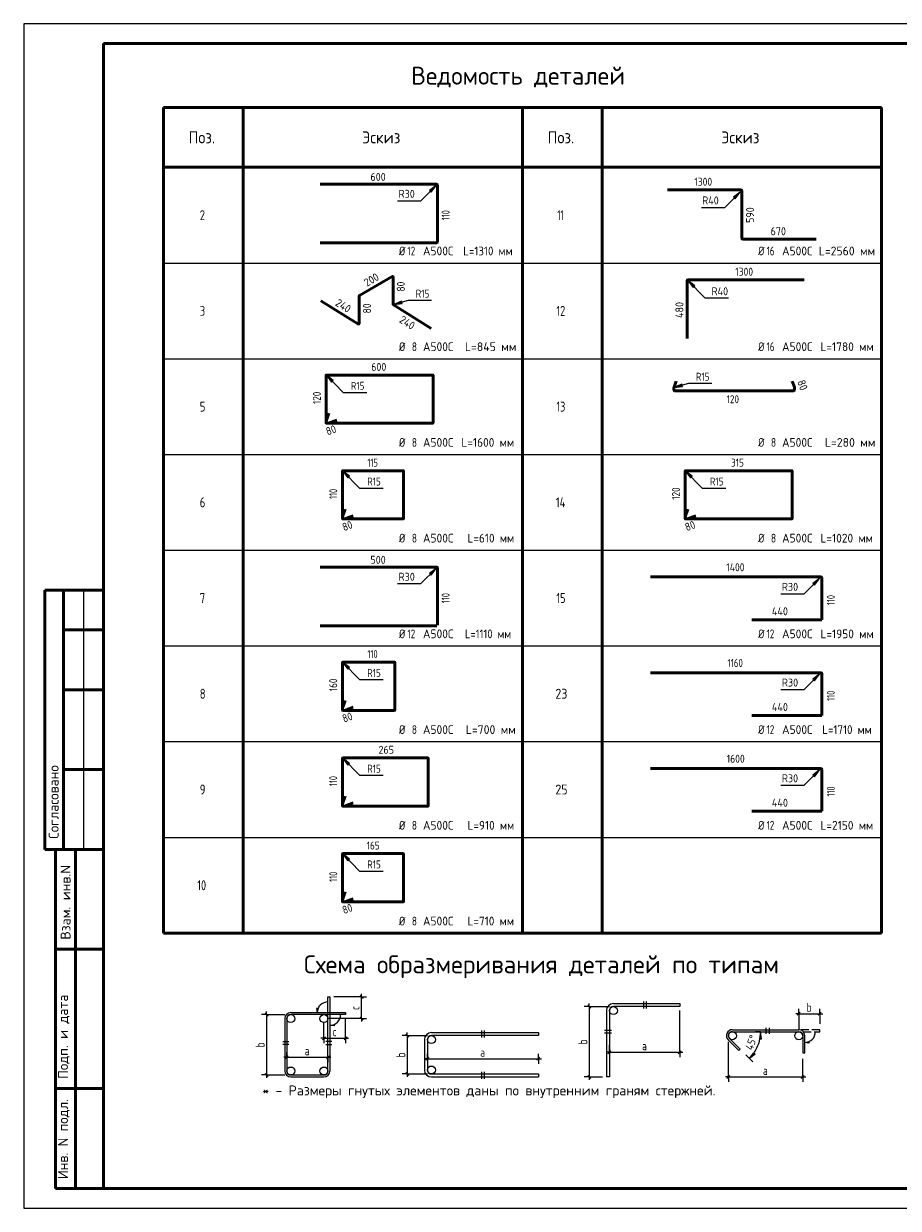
# Model space of a CAD drawing. Header units: millimetres. Extents: x 0 to 50400, y 0 to 35640.
# Tile 1 of 4: x 0 to 26304, y 0 to 35640. Entities that reach past the tile are written whole.
import ezdxf

# ---------------------------------------------------------------- set-up
doc = ezdxf.new("R2010")
doc.units = ezdxf.units.MM
doc.linetypes.add('______2', pattern=[324, 240, -84])
for name, color, linetype, lineweight in [('Standard', 7, 'Continuous', 25), ('ДОП Верх по Х', 7, 'Continuous', 25), ('ЖБ Пилон', 7, 'Continuous', 35), ('Размерная линия_ общее', 7, 'Continuous', 13), ('Тени', 7, 'Continuous', 13)]:
    doc.layers.add(name, color=color, linetype=linetype, lineweight=lineweight)
doc.styles.add('ISOCPEUR', font='txt')

msp = doc.modelspace()

# ---------------------------------------------------------------- hatches: boundary and pattern name
at = {"layer": 'Standard', "linetype": 'Continuous', "lineweight": 13, "transparency": 33554687}
for points in [[(12252, 30569), (12405, 30773), (12201, 30620)], [(21395, 30370), (21548, 30574), (21344, 30421)], [(20187, 27749), (19985, 27904), (20136, 27699)], [(11366, 27294), (11132, 27196), (11385, 27225)], [(9305, 24906), (9103, 25061), (9253, 24856)], [(19793, 24796), (19558, 24697), (19811, 24726)], [(9797, 22026), (9595, 22181), (9745, 21976)], [(20105, 22026), (19903, 22181), (20053, 21976)], [(12252, 19049), (12405, 19253), (12201, 19100)], [(23781, 18745), (23933, 18948), (23730, 18796)], [(9797, 16266), (9595, 16421), (9745, 16216)], [(23781, 15865), (23933, 16068), (23730, 15916)], [(9797, 13386), (9595, 13541), (9745, 13336)], [(23781, 12985), (23933, 13188), (23730, 13036)], [(9797, 10506), (9595, 10661), (9745, 10456)]]:
    msp.add_hatch(color=7, dxfattribs=at).paths.add_polyline_path(points)
at = {"layer": 'Standard', "linetype": 'Continuous', "lineweight": -3, "transparency": 33554687}
msp.add_hatch(color=7, dxfattribs=at).paths.add_polyline_path([(8808, 6014), (8826, 5888), (8844, 6014)])
for points in [[(9335, 5487), (9209, 5505), (9335, 5523)], [(23617, 4972), (23491, 4990), (23617, 5008)]]:
    msp.add_hatch(color=7, dxfattribs=at).paths.add_polyline_path(points, flags=16)

# ---------------------------------------------------------------- linework, layer by layer
at = {"layer": 'Standard', "color": 7, "linetype": 'Continuous', "lineweight": 25, "transparency": 33554687}
for p, q in [((2400, 35040), (2400, 1270)), ((16963, 6113), (17053, 6023)), ((7259, 5873), (7349, 5783)), ((7853, 5708), (7853, 4131)), ((7913, 5708), (7913, 4131)), ((17526, 5948), (17526, 3951)), ((17616, 5948), (17616, 3951)), ((23266, 5808), (23356, 5898)), ((23897, 5808), (23987, 5898)), ((21313, 5373), (23311, 5373)), ((11489, 5240), (11579, 5150)), ((12052, 5075), (12052, 4161)), ((12142, 5075), (12142, 4161)), ((21313, 5313), (23311, 5313)), ((17571, 4652), (17661, 4742)), ((19688, 4652), (19778, 4742)), ((7868, 4498), (7958, 4588)), ((9104, 4498), (9194, 4588)), ((12097, 4455), (12187, 4545)), ((15434, 4455), (15524, 4545)), ((7259, 4056), (7349, 3966)), ((8033, 4011), (9029, 4011)), ((8033, 3951), (9029, 3951)), ((11489, 4086), (11579, 3996)), ((12262, 4041), (15479, 4041)), ((12262, 3951), (15479, 3951)), ((15479, 4041), (15479, 3951)), ((16963, 3996), (17053, 3906)), ((17616, 3951), (17526, 3951)), ((21148, 3906), (21238, 3996)), ((23386, 3906), (23476, 3996))]:
    msp.add_line(p, q, dxfattribs=at)
at = {"layer": 'Standard', "color": 7, "linetype": 'Continuous', "lineweight": 50, "transparency": 33554687}
for p, q in [((4200, 33120), (4200, 31320)), ((4200, 33120), (15000, 33120)), ((25800, 33120), (4200, 33120)), ((4200, 8280), (4200, 33120)), ((6600, 8280), (6600, 33120)), ((15000, 33120), (25800, 33120)), ((15000, 8280), (15000, 33120)), ((17400, 8280), (17400, 33120)), ((25800, 8280), (25800, 33120)), ((25800, 31320), (4200, 31320)), ((7, 18600), (0, 18600)), ((2400, 18600), (632, 18600)), ((632, 18600), (632, 10800)), ((632, 18600), (632, 10800)), ((1200, 18600), (1200, 10800)), ((2400, 17400), (1200, 17400)), ((2400, 15600), (1200, 15600)), ((2400, 13200), (1200, 13200)), ((0, 10800), (7, 10800)), ((632, 10800), (2400, 10800)), ((960, 600), (960, 10800)), ((960, 600), (960, 10800)), ((1560, 600), (1560, 10800)), ((4200, 8280), (25800, 8280)), ((960, 7800), (2400, 7800)), ((960, 3600), (2400, 3600)), ((2400, 600), (960, 600))]:
    msp.add_line(p, q, dxfattribs=at)
at = {"layer": 'Standard', "color": 7, "linetype": 'Continuous', "lineweight": 13, "transparency": 33554687}
for p, q in [((12405, 30773), (12201, 30620)), ((12252, 30569), (12405, 30773)), ((12405, 30773), (12405, 30773)), ((12405, 30773), (12405, 30773)), ((12405, 30773), (12405, 30773)), ((12201, 30620), (12252, 30569)), ((12227, 30595), (12214, 30582)), ((21548, 30574), (21344, 30421)), ((21344, 30421), (21395, 30370)), ((21370, 30396), (21357, 30383)), ((21395, 30370), (21548, 30574)), ((21548, 30574), (21548, 30574)), ((21548, 30574), (21548, 30574)), ((21548, 30574), (21548, 30574)), ((19985, 27904), (19985, 27904)), ((19985, 27904), (19985, 27904)), ((19985, 27904), (19985, 27904)), ((19985, 27904), (20136, 27699)), ((20187, 27749), (19985, 27904)), ((20136, 27699), (20187, 27749)), ((20162, 27724), (20174, 27711)), ((11366, 27294), (11132, 27196)), ((11132, 27196), (11385, 27225)), ((11132, 27196), (11132, 27196)), ((11132, 27196), (11132, 27196)), ((11132, 27196), (11132, 27196)), ((11385, 27225), (11366, 27294)), ((11376, 27260), (11393, 27264)), ((9103, 25061), (9103, 25061)), ((9103, 25061), (9103, 25061)), ((9103, 25061), (9103, 25061)), ((9103, 25061), (9253, 24856)), ((9305, 24906), (9103, 25061)), ((9253, 24856), (9305, 24906)), ((9279, 24881), (9292, 24868)), ((19793, 24796), (19558, 24697)), ((19558, 24697), (19811, 24726)), ((19558, 24697), (19558, 24697)), ((19558, 24697), (19558, 24697)), ((19558, 24697), (19558, 24697)), ((19811, 24726), (19793, 24796)), ((19802, 24761), (19820, 24766)), ((9595, 22181), (9595, 22181)), ((9595, 22181), (9595, 22181)), ((9595, 22181), (9595, 22181)), ((9595, 22181), (9745, 21976)), ((9797, 22026), (9595, 22181)), ((19903, 22181), (19903, 22181)), ((19903, 22181), (19903, 22181)), ((19903, 22181), (19903, 22181)), ((19903, 22181), (20053, 21976)), ((20105, 22026), (19903, 22181)), ((9745, 21976), (9797, 22026)), ((9771, 22001), (9784, 21988)), ((20053, 21976), (20105, 22026)), ((20079, 22001), (20092, 21988)), ((12405, 19253), (12201, 19100)), ((12252, 19049), (12405, 19253)), ((12405, 19253), (12405, 19253)), ((12405, 19253), (12405, 19253)), ((12405, 19253), (12405, 19253)), ((12201, 19100), (12252, 19049)), ((12227, 19075), (12214, 19062)), ((23933, 18948), (23730, 18796)), ((23781, 18745), (23933, 18948)), ((23933, 18948), (23933, 18948)), ((23933, 18948), (23933, 18948)), ((23933, 18948), (23933, 18948)), ((1800, 18600), (1800, 10800)), ((23730, 18796), (23781, 18745)), ((23755, 18770), (23742, 18757)), ((9595, 16421), (9595, 16421)), ((9595, 16421), (9595, 16421)), ((9595, 16421), (9595, 16421)), ((9595, 16421), (9745, 16216)), ((9797, 16266), (9595, 16421)), ((9745, 16216), (9797, 16266)), ((9771, 16241), (9784, 16228)), ((23933, 16068), (23730, 15916)), ((23781, 15865), (23933, 16068)), ((23933, 16068), (23933, 16068)), ((23933, 16068), (23933, 16068)), ((23933, 16068), (23933, 16068)), ((23730, 15916), (23781, 15865)), ((23755, 15890), (23742, 15877)), ((9595, 13541), (9595, 13541)), ((9595, 13541), (9595, 13541)), ((9595, 13541), (9595, 13541)), ((9595, 13541), (9745, 13336)), ((9797, 13386), (9595, 13541)), ((9745, 13336), (9797, 13386)), ((9771, 13361), (9784, 13348)), ((23933, 13188), (23730, 13036)), ((23781, 12985), (23933, 13188)), ((23933, 13188), (23933, 13188)), ((23933, 13188), (23933, 13188)), ((23933, 13188), (23933, 13188)), ((23730, 13036), (23781, 12985)), ((23755, 13010), (23742, 12997)), ((9595, 10661), (9595, 10661)), ((9595, 10661), (9595, 10661)), ((9595, 10661), (9595, 10661)), ((9595, 10661), (9745, 10456)), ((9797, 10506), (9595, 10661)), ((9745, 10456), (9797, 10506)), ((9771, 10481), (9784, 10468)), ((17008, 6068), (16858, 6068)), ((17008, 6068), (17008, 6158)), ((17008, 6068), (17158, 6068)), ((17008, 6068), (17616, 6068)), ((18638, 6218), (18638, 6008)), ((18728, 6008), (18728, 6218)), ((7304, 5828), (7154, 5828)), ((7304, 5828), (7304, 5918)), ((7304, 5828), (7454, 5828)), ((7304, 5828), (7853, 5828)), ((23311, 5853), (23221, 5853)), ((23311, 5853), (23311, 6003)), ((23311, 5853), (23311, 5703)), ((23311, 5853), (23311, 5373)), ((23311, 5853), (23942, 5853)), ((23942, 5853), (23942, 6003)), ((23942, 5853), (23942, 5703)), ((23942, 5853), (23942, 5553)), ((23942, 5853), (24032, 5853)), ((17466, 5356), (17676, 5356)), ((22327, 5253), (22327, 5433)), ((22417, 5433), (22417, 5253)), ((7793, 5015), (7973, 5015)), ((9269, 5015), (9089, 5015)), ((11534, 5195), (11384, 5195)), ((11534, 5195), (11534, 5285)), ((11534, 5195), (11684, 5195)), ((11534, 5195), (12142, 5195)), ((13772, 5345), (13772, 5135)), ((13862, 5135), (13862, 5345)), ((17676, 5266), (17466, 5266)), ((21193, 3951), (21193, 5013)), ((22162, 5313), (22012, 5313)), ((22162, 5313), (22132, 5103)), ((22132, 5103), (22192, 5103)), ((22192, 5103), (22162, 5313)), ((22162, 5313), (22162, 5088)), ((22162, 5313), (22162, 5313)), ((22162, 5313), (22312, 5313)), ((7973, 4925), (7793, 4925)), ((7913, 4543), (7913, 4693)), ((9089, 4925), (9269, 4925)), ((9149, 4543), (9149, 4693)), ((12142, 4500), (12142, 4650)), ((15479, 4500), (15479, 4650)), ((17616, 4697), (17526, 4697)), ((17616, 4697), (17616, 4917)), ((17616, 4697), (17616, 4847)), ((17616, 4697), (17616, 4547)), ((17616, 4697), (19733, 4697)), ((19733, 4697), (19733, 4847)), ((19733, 4697), (19733, 4547)), ((19733, 4697), (19823, 4697)), ((21828, 4508), (21956, 4677)), ((21828, 4508), (21987, 4667)), ((21998, 4635), (21828, 4508)), ((21956, 4677), (21998, 4635)), ((7913, 4543), (7823, 4543)), ((7913, 4543), (7913, 4393)), ((7913, 4543), (7913, 4543)), ((7913, 4543), (9149, 4543)), ((9149, 4543), (9149, 4393)), ((9149, 4543), (9149, 4543)), ((9149, 4543), (9239, 4543)), ((12142, 4500), (12052, 4500)), ((12142, 4500), (12142, 4350)), ((12142, 4500), (15479, 4500)), ((15479, 4500), (15479, 4350)), ((15479, 4500), (15569, 4500)), ((21828, 4508), (21722, 4614)), ((21828, 4508), (21828, 4508)), ((21828, 4508), (21934, 4402)), ((23431, 3951), (23431, 4502)), ((7304, 4011), (7154, 4011)), ((7304, 4011), (7454, 4011)), ((7304, 4011), (7853, 4011)), ((7304, 4011), (7304, 3921)), ((11534, 4041), (11384, 4041)), ((11534, 4041), (11684, 4041)), ((11534, 4041), (12142, 4041)), ((11534, 4041), (11534, 3951)), ((13772, 4101), (13772, 3891)), ((13862, 3891), (13862, 4101)), ((17008, 3951), (16858, 3951)), ((17008, 3951), (17158, 3951)), ((17008, 3951), (17406, 3951)), ((17008, 3951), (17008, 3861)), ((21193, 3951), (21103, 3951)), ((21193, 3951), (21193, 4101)), ((21193, 3951), (21193, 3801)), ((21193, 3951), (23431, 3951)), ((23431, 3951), (23431, 4101)), ((23431, 3951), (23431, 3801)), ((23431, 3951), (23521, 3951))]:
    msp.add_line(p, q, dxfattribs=at)
at = {"layer": 'Standard', "color": 7, "linetype": 'Continuous', "lineweight": -3, "transparency": 33554687}
for p, q in [((4200, 28440), (25800, 28440)), ((4200, 25560), (25800, 25560)), ((4200, 22680), (25800, 22680)), ((4200, 19800), (25800, 19800)), ((4200, 16920), (25800, 16920)), ((4200, 14040), (25800, 14040)), ((4200, 11160), (25800, 11160))]:
    msp.add_line(p, q, dxfattribs=at)
at = {"layer": 'Standard', "color": 251, "linetype": 'Continuous', "lineweight": -3, "true_color": 0x656565, "transparency": 33554687}
for p, q in [((8844, 6014), (8808, 6014)), ((8808, 6014), (8826, 5888)), ((8826, 6014), (8826, 6023)), ((8826, 5888), (8844, 6014)), ((8826, 5888), (8826, 5888)), ((8826, 5888), (8826, 5888)), ((8826, 5888), (8826, 5888)), ((9209, 5505), (9335, 5523)), ((9209, 5505), (9209, 5505)), ((9209, 5505), (9209, 5505)), ((9209, 5505), (9209, 5505)), ((9335, 5487), (9209, 5505)), ((9335, 5523), (9335, 5487)), ((9335, 5505), (9344, 5505)), ((23491, 4990), (23617, 5008)), ((23491, 4990), (23491, 4990)), ((23491, 4990), (23491, 4990)), ((23491, 4990), (23491, 4990)), ((23617, 4972), (23491, 4990)), ((23617, 5008), (23617, 4972)), ((23617, 4990), (23626, 4990))]:
    msp.add_line(p, q, dxfattribs=at)
at = {"layer": 'Standard', "color": 7, "linetype": '______2', "lineweight": 25, "transparency": 33554687}
for p, q in [((23942, 5373), (23311, 5373)), ((23942, 5313), (23942, 5373)), ((23445, 5313), (23942, 5313))]:
    msp.add_line(p, q, dxfattribs=at)
at = {"layer": 'Standard', "color": 7, "linetype": 'Continuous', "lineweight": 25, "transparency": 33554687}
msp.add_lwpolyline([(0, 0), (50400, 0), (50400, 35640), (0, 35640), (0, 0)], close=True, dxfattribs=at)
at = {"layer": 'Standard', "color": 7, "linetype": 'Continuous', "lineweight": 50, "transparency": 33554687}
msp.add_lwpolyline([(2400, 35040), (49800, 35040), (49800, 600), (2400, 600), (2400, 35040)], close=True, dxfattribs=at)
at = {"layer": 'Standard', "color": 7, "linetype": 'Continuous', "lineweight": 13, "transparency": 33554687}
for points in [[(11246, 30313), (11946, 30313), (12405, 30773)], [(20389, 30115), (21089, 30115), (21548, 30574)], [(21197, 27381), (20498, 27381), (19985, 27904)], [(12266, 27310), (11566, 27310), (11132, 27196)], [(10315, 24538), (9615, 24538), (9103, 25061)], [(20692, 24811), (19993, 24811), (19558, 24697)], [(10807, 21658), (10107, 21658), (9595, 22181)], [(21115, 21658), (20415, 21658), (19903, 22181)], [(11246, 18793), (11946, 18793), (12405, 19253)], [(22775, 18489), (23474, 18489), (23933, 18948)], [(10807, 15898), (10107, 15898), (9595, 16421)], [(22775, 15609), (23474, 15609), (23933, 16068)], [(10807, 13018), (10107, 13018), (9595, 13541)], [(22775, 12729), (23474, 12729), (23933, 13188)], [(10807, 10138), (10107, 10138), (9595, 10661)], [(17008, 6068), (17008, 4842), (17008, 4842), (17008, 3951)], [(7304, 5828), (7304, 4742), (7304, 4742), (7304, 4011)], [(19733, 4697), (19733, 5860), (19733, 5860), (19733, 5948)], [(11534, 5195), (11534, 4444), (11534, 4444), (11534, 4041)]]:
    msp.add_lwpolyline(points, dxfattribs=at)
at = {"layer": 'Standard', "color": 7, "linetype": 'Continuous', "lineweight": 25, "transparency": 33554687}
for points in [[(9149, 4131), (9149, 6360), (9209, 6360), (9209, 4131)], [(17736, 6158), (19733, 6158), (19733, 6068), (17736, 6068)], [(8033, 5888), (9680, 5888), (9680, 5828), (8033, 5828)], [(12262, 5285), (15479, 5285), (15479, 5195), (12262, 5195)], [(21185, 5066), (21506, 4745), (21549, 4787), (21228, 5108)], [(23431, 5193), (23431, 4682), (23491, 4682), (23491, 5193)]]:
    msp.add_lwpolyline(points, dxfattribs=at)
at = {"layer": 'Standard', "color": 9, "linetype": 'Continuous', "lineweight": -3, "true_color": 0xc7c7c7, "transparency": 33554687}
for centre in [(17736, 5948), (8033, 5708), (9029, 5708), (12262, 5075), (21313, 5193), (23311, 5193), (12262, 4161), (8033, 4131), (9029, 4131)]:
    msp.add_circle(centre, 120, dxfattribs=at)
at = {"layer": 'Standard', "color": 251, "linetype": 'Continuous', "lineweight": -3, "true_color": 0x656565, "transparency": 33554687}
for centre, start, end in [((9149, 5888), 90, 180), ((9209, 5828), 270, 0), ((23491, 5313), 270, 0)]:
    msp.add_arc(centre, 323, start, end, dxfattribs=at)
at = {"layer": 'Standard', "color": 7, "linetype": 'Continuous', "lineweight": 25, "transparency": 33554687}
for centre, radius, start, end in [((17736, 5948), 210, 90, 180), ((17736, 5948), 120, 90, 180), ((8033, 5708), 180, 90, 180), ((8033, 5708), 120, 90, 180), ((21313, 5193), 180, 90, 225), ((23311, 5193), 180, 0, 90), ((12262, 5075), 210, 90, 180), ((12262, 5075), 120, 90, 180), ((21313, 5193), 120, 90, 225), ((23311, 5193), 120, 0, 90), ((8033, 4131), 180, 180, 270), ((8033, 4131), 120, 180, 270), ((9029, 4131), 120, 270, 0), ((9029, 4131), 180, 270, 0), ((12262, 4161), 210, 180, 270), ((12262, 4161), 120, 180, 270)]:
    msp.add_arc(centre, radius, start, end, dxfattribs=at)
at = {"layer": 'Standard', "color": 7, "linetype": 'Continuous', "lineweight": 13, "transparency": 33554687}
for start, end in [(331.2589, 0), (315, 331.2589)]:
    msp.add_arc((21023, 5313), 1139, start, end, dxfattribs=at)
at = {"layer": 'ДОП Верх по Х', "color": 7, "linetype": 'Continuous', "lineweight": 50, "transparency": 33554687}
for p, q in [((19362, 30644), (21565, 30644)), ((21598, 30611), (21598, 29186)), ((21631, 29153), (23834, 29153)), ((19950, 26169), (19950, 27904)), ((19976, 27930), (23473, 27930)), ((19558, 24613), (19558, 24697)), ((19560, 24704), (19626, 24886)), ((23160, 24594), (19578, 24594)), ((23112, 24886), (23178, 24704)), ((23179, 24697), (23179, 24613)), ((18853, 18995), (23971, 18995)), ((24000, 18965), (24000, 17708)), ((21897, 17708), (24000, 17708)), ((18853, 16115), (23971, 16115)), ((24000, 16085), (24000, 14828)), ((21897, 14828), (24000, 14828)), ((18853, 13235), (23971, 13235)), ((24000, 13205), (24000, 11948)), ((21897, 11948), (24000, 11948))]:
    msp.add_line(p, q, dxfattribs=at)
for centre, radius, start, end in [((21565, 30611), 32.9, 0, 90), ((21631, 29186), 32.9, 180, 270), ((19976, 27904), 25.9, 90, 180), ((19578, 24697), 19.2, 160, 180), ((19578, 24613), 19.2, 180, 270), ((23160, 24613), 19.2, 270, 0), ((23160, 24697), 19.2, 0, 20), ((23971, 18965), 29.6, 0, 90), ((23971, 16085), 29.6, 0, 90), ((23971, 13205), 29.6, 0, 90)]:
    msp.add_arc(centre, radius, start, end, dxfattribs=at)
at = {"layer": 'ЖБ Пилон', "color": 7, "linetype": 'Continuous', "lineweight": 50, "transparency": 33554687}
for p, q in [((8919, 30810), (12422, 30810)), ((12442, 30790), (12442, 29069)), ((12422, 29049), (8919, 29049)), ((8919, 19290), (12422, 19290)), ((12442, 19270), (12442, 17549)), ((12422, 17529), (8919, 17529))]:
    msp.add_line(p, q, dxfattribs=at)
for centre, start, end in [((12422, 30790), 0, 90), ((12422, 29069), 270, 0), ((12422, 19270), 0, 90)]:
    msp.add_arc(centre, 20.2, start, end, dxfattribs=at)
at = {"layer": 'Размерная линия_ общее', "color": 7, "linetype": 'Continuous', "lineweight": 13, "transparency": 33554687}
for p, q in [((10160, 6360), (10160, 6450)), ((10160, 6360), (9329, 6360)), ((10160, 6360), (10010, 6360)), ((10160, 6360), (10310, 6360)), ((10160, 5708), (9149, 5708)), ((10160, 5708), (10010, 5708)), ((10160, 5708), (10310, 5708)), ((10160, 5708), (10160, 5618)), ((9029, 5116), (9029, 5588)), ((9029, 5116), (8939, 5116)), ((9029, 5116), (9029, 5266)), ((9029, 5116), (9029, 4966)), ((9029, 5116), (9680, 5116)), ((9680, 5116), (9680, 5266)), ((9680, 5116), (9680, 4966)), ((9680, 5116), (9770, 5116))]:
    msp.add_line(p, q, dxfattribs=at)
at = {"layer": 'Размерная линия_ общее', "color": 7, "linetype": 'Continuous', "lineweight": 25, "transparency": 33554687}
for p, q in [((10205, 6315), (10115, 6405)), ((10205, 5663), (10115, 5753)), ((8984, 5071), (9074, 5161)), ((9635, 5071), (9725, 5161))]:
    msp.add_line(p, q, dxfattribs=at)
at = {"layer": 'Размерная линия_ общее', "color": 7, "linetype": 'Continuous', "lineweight": 13, "transparency": 33554687}
for points in [[(10160, 5708), (10160, 5871), (10160, 5871), (10160, 6360)], [(9680, 5116), (9680, 5456), (9680, 5456), (9680, 5708)]]:
    msp.add_lwpolyline(points, dxfattribs=at)
at = {"layer": 'Тени', "color": 7, "linetype": 'Continuous', "lineweight": 50, "transparency": 33554687}
for p, q in [((11077, 28034), (10099, 27461)), ((11110, 27196), (11110, 28015)), ((10054, 26606), (8941, 27298)), ((10088, 27442), (10088, 26625)), ((12257, 26470), (11120, 27177)), ((9094, 23630), (9094, 25061)), ((9103, 25070), (12302, 25070)), ((12311, 25061), (12311, 23630)), ((9094, 23684), (9179, 23918)), ((9094, 23630), (9094, 23681)), ((9153, 23621), (9103, 23621)), ((12302, 23621), (9103, 23621)), ((9413, 23715), (9157, 23621)), ((9586, 20750), (9586, 22181)), ((9595, 22190), (11413, 22190)), ((11422, 22181), (11422, 20750)), ((19894, 20750), (19894, 22181)), ((19903, 22190), (23102, 22190)), ((23111, 22181), (23111, 20750)), ((9586, 20804), (9671, 21038)), ((19894, 20804), (19979, 21038)), ((9586, 20750), (9586, 20801)), ((9645, 20741), (9595, 20741)), ((11413, 20741), (9595, 20741)), ((9905, 20835), (9649, 20741)), ((19894, 20750), (19894, 20801)), ((19953, 20741), (19903, 20741)), ((23102, 20741), (19903, 20741)), ((20213, 20835), (19957, 20741)), ((9586, 14990), (9586, 16421)), ((9595, 16430), (11152, 16430)), ((11162, 16421), (11162, 14990)), ((9586, 15044), (9671, 15278)), ((9586, 14990), (9586, 15041)), ((9645, 14981), (9595, 14981)), ((11152, 14981), (9595, 14981)), ((9905, 15075), (9649, 14981)), ((9595, 13550), (12154, 13550)), ((9586, 12110), (9586, 13541)), ((12164, 13541), (12164, 12110)), ((9586, 12164), (9671, 12398)), ((9586, 12110), (9586, 12161)), ((9905, 12195), (9649, 12101)), ((9645, 12101), (9595, 12101)), ((12154, 12101), (9595, 12101)), ((9586, 9230), (9586, 10661)), ((9595, 10670), (11413, 10670)), ((11422, 10661), (11422, 9230)), ((9586, 9284), (9671, 9518)), ((9586, 9230), (9586, 9281)), ((9905, 9315), (9649, 9221)), ((9645, 9221), (9595, 9221)), ((11413, 9221), (9595, 9221))]:
    msp.add_line(p, q, dxfattribs=at)
for centre, radius, start, end in [((11088, 28015), 22, 0, 120.3378), ((10110, 27442), 22, 120.3378, 180), ((11132, 27196), 22, 180, 238.1335), ((10066, 26625), 22, 238.1335, 0), ((9103, 25061), 9.24, 90, 180), ((12302, 25061), 9.24, 0, 90), ((9103, 23681), 9.48, 160, 180), ((9103, 23630), 9.48, 180, 270), ((9103, 23630), 9.48, 180, 270), ((9153, 23630), 9.48, 270, 290), ((12302, 23630), 9.24, 270, 0), ((9595, 22181), 9.24, 90, 180), ((11413, 22181), 9.24, 0, 90), ((19903, 22181), 9.24, 90, 180), ((23102, 22181), 9.24, 0, 90), ((9595, 20801), 9.48, 160, 180), ((9595, 20750), 9.48, 180, 270), ((9595, 20750), 9.48, 180, 270), ((9645, 20750), 9.48, 270, 290), ((11413, 20750), 9.24, 270, 0), ((19903, 20801), 9.48, 160, 180), ((19903, 20750), 9.48, 180, 270), ((19903, 20750), 9.48, 180, 270), ((19953, 20750), 9.48, 270, 290), ((23102, 20750), 9.24, 270, 0), ((9595, 16421), 9.24, 90, 180), ((11152, 16421), 9.24, 0, 90), ((9595, 15041), 9.48, 160, 180), ((9595, 14990), 9.48, 180, 270), ((9595, 14990), 9.48, 180, 270), ((9645, 14990), 9.48, 270, 290), ((11152, 14990), 9.24, 270, 0), ((9595, 13541), 9.24, 90, 180), ((12154, 13541), 9.24, 0, 90), ((9595, 12161), 9.48, 160, 180), ((9595, 12110), 9.48, 180, 270), ((9595, 12110), 9.48, 180, 270), ((9645, 12110), 9.48, 270, 290), ((12154, 12110), 9.24, 270, 0), ((9595, 10661), 9.24, 90, 180), ((11413, 10661), 9.24, 0, 90), ((9595, 9281), 9.48, 160, 180), ((9595, 9230), 9.48, 180, 270), ((9595, 9230), 9.48, 180, 270), ((9645, 9230), 9.48, 270, 290), ((11413, 9230), 9.24, 270, 0)]:
    msp.add_arc(centre, radius, start, end, dxfattribs=at)

# ---------------------------------------------------------------- texts
at = {"layer": 'Standard', "color": 7, "linetype": 'Continuous', "lineweight": 50, "transparency": 33554687, "char_height": 540, "attachment_point": 7, "style": 'ISOCPEUR'}
for s, insert, width in [('\\W0.98;Ведомость деталей', (11652, 33720), 6957.95), ('\\W0.99;Схема образмеривания деталей по типам', (8428, 6923), 14650.47)]:
    msp.add_mtext(s, dxfattribs=dict(at, insert=insert, width=width))
at = {"layer": 'Standard', "color": 7, "linetype": 'Continuous', "lineweight": 25, "transparency": 33554687, "attachment_point": 7, "style": 'ISOCPEUR'}
for s, insert, char_height, width in [('\\W0.92;Поз.', (4959, 32040), 360, 1047.58), ('\\W0.94;Эскиз', (10179, 32040), 360, 1411.34), ('\\W0.92;Поз.', (15759, 32040), 360, 1047.58), ('\\W0.94;Эскиз', (20979, 32040), 360, 1411.34), ('\\W0.78;2', (5295, 29730), 300, 326.4), ('\\W0.62;11', (16050, 29730), 300, 393.74), ('\\W0.83;Ø', (11288, 28670), 264, 374), ('\\W0.75;12', (11541, 28670), 264, 415.61), ('\\W0.95;А500С', (12008, 28670), 264, 1101.31), ('\\W0.91;L=1310 мм', (13217, 28670), 264, 1703.21), ('\\W0.83;Ø', (22088, 28670), 264, 374), ('\\W0.75;16', (22341, 28670), 264, 415.6), ('\\W0.95;А500С', (22808, 28670), 264, 1101.31), ('\\W0.97;L=2560 мм', (23911, 28670), 264, 1816.49), ('\\W0.78;3', (5295, 26850), 300, 326.4), ('\\W0.75;12', (16020, 26850), 300, 472.28), ('\\W0.83;Ø', (11288, 25790), 264, 374), ('\\W0.78;8', (11673, 25790), 264, 287.23), ('\\W0.95;А500С', (12008, 25790), 264, 1101.31), ('\\W0.97;L=845 мм', (13270, 25790), 264, 1657.9), ('\\W0.83;Ø', (22088, 25790), 264, 374), ('\\W0.75;16', (22341, 25790), 264, 415.6), ('\\W0.95;А500С', (22808, 25790), 264, 1101.31), ('\\W0.94;L=1780 мм', (23964, 25790), 264, 1759.85), ('\\W0.78;5', (5295, 23970), 300, 326.4), ('\\W0.75;13', (16020, 23970), 300, 472.28), ('\\W0.83;Ø', (11288, 22910), 264, 374), ('\\W0.78;8', (11673, 22910), 264, 287.23), ('\\W0.95;А500С', (12008, 22910), 264, 1101.31), ('\\W0.94;L=1600 мм', (13164, 22910), 264, 1759.85), ('\\W0.83;Ø', (22088, 22910), 264, 374), ('\\W0.78;8', (22473, 22910), 264, 287.23), ('\\W0.95;А500С', (22808, 22910), 264, 1101.31), ('\\W0.97;L=280 мм', (24096, 22910), 264, 1631.37), ('\\W0.78;6', (5295, 21090), 300, 326.4), ('\\W0.76;14', (16005, 21090), 300, 504.55), ('\\W0.83;Ø', (11288, 20030), 264, 374), ('\\W0.78;8', (11673, 20030), 264, 287.23), ('\\W0.95;А500С', (12008, 20030), 264, 1101.31), ('\\W0.93;L=610 мм', (13349, 20030), 264, 1574.25), ('\\W0.83;Ø', (22088, 20030), 264, 374), ('\\W0.78;8', (22473, 20030), 264, 287.23), ('\\W0.95;А500С', (22808, 20030), 264, 1101.31), ('\\W0.94;L=1020 мм', (23964, 20030), 264, 1759.85), ('\\W0.78;7', (5295, 18210), 300, 326.4), ('\\W0.75;15', (16020, 18210), 300, 472.28), ('\\W0.83;Ø', (11288, 17150), 264, 374), ('\\W0.75;12', (11541, 17150), 264, 415.61), ('\\W0.95;А500С', (12008, 17150), 264, 1101.31), ('\\W0.88;L=1110 мм', (13270, 17150), 264, 1646.57), ('\\W0.83;Ø', (22088, 17150), 264, 374), ('\\W0.75;12', (22341, 17150), 264, 415.6), ('\\W0.95;А500С', (22808, 17150), 264, 1101.31), ('\\W0.94;L=1950 мм', (23964, 17150), 264, 1759.85), ('\\W0.78;8', (5295, 15330), 300, 326.4), ('\\W0.87;23', (15990, 15330), 300, 550.81), ('\\W0.83;Ø', (11288, 14270), 264, 374), ('\\W0.78;8', (11673, 14270), 264, 287.23), ('\\W0.95;А500С', (12008, 14270), 264, 1101.31), ('\\W0.97;L=700 мм', (13296, 14270), 264, 1631.37), ('\\W0.83;Ø', (22088, 14270), 264, 374), ('\\W0.75;12', (22341, 14270), 264, 415.6), ('\\W0.95;А500С', (22808, 14270), 264, 1101.31), ('\\W0.91;L=1710 мм', (24017, 14270), 264, 1703.21), ('\\W0.78;9', (5295, 12450), 300, 326.4), ('\\W0.87;25', (15990, 12450), 300, 550.81), ('\\W0.83;Ø', (11288, 11390), 264, 374), ('\\W0.78;8', (11673, 11390), 264, 287.23), ('\\W0.95;А500С', (12008, 11390), 264, 1101.31), ('\\W0.93;L=910 мм', (13349, 11390), 264, 1574.25), ('\\W0.83;Ø', (22088, 11390), 264, 374), ('\\W0.75;12', (22341, 11390), 264, 415.6), ('\\W0.95;А500С', (22808, 11390), 264, 1101.31), ('\\W0.94;L=2150 мм', (23964, 11390), 264, 1759.85), ('\\W0.75;10', (5220, 9570), 300, 472.3), ('\\W0.83;Ø', (11288, 8510), 264, 374), ('\\W0.78;8', (11673, 8510), 264, 287.23), ('\\W0.95;А500С', (12008, 8510), 264, 1101.31), ('\\W0.93;L=710 мм', (13349, 8510), 264, 1574.25), ('\\W0.78;b', (23547, 5913), 264, 287.23), ('\\W0.78;a', (8452, 4603), 264, 287.23), ('\\W0.78;a', (13731, 4560), 264, 287.23), ('\\W0.78;a', (18596, 4757), 264, 287.23), ('\\W0.78;a', (22233, 4011), 264, 287.25), ('\\W1.00;* - Размеры гнутых элементов даны по внутренним граням стержней. ', (7177, 3314), 300, 13987.12)]:
    msp.add_mtext(s, dxfattribs=dict(at, insert=insert, char_height=char_height, width=width))
at = {"layer": 'Standard', "color": 7, "linetype": 'Continuous', "lineweight": 18, "transparency": 33554687, "char_height": 240, "attachment_point": 7, "style": 'ISOCPEUR'}
for s, insert, width in [('\\W0.92;R30', (11274, 30401), 637.57), ('\\W0.92;R40', (20405, 30203), 662.02), ('\\W0.83;R15', (11790, 27398), 579.73), ('\\W0.92;R40', (20685, 27469), 662.02), ('\\W0.83;R15', (20216, 24899), 579.73), ('\\W0.83;R15', (9839, 24626), 579.73), ('\\W0.83;R15', (10331, 21746), 579.73), ('\\W0.83;R15', (20639, 21746), 579.74), ('\\W0.92;R30', (11274, 18881), 637.57), ('\\W0.92;R30', (22802, 18577), 637.57), ('\\W0.83;R15', (10331, 15986), 579.73), ('\\W0.92;R30', (22802, 15697), 637.57), ('\\W0.83;R15', (10331, 13106), 579.73), ('\\W0.92;R30', (22802, 12817), 637.57), ('\\W0.83;R15', (10331, 10226), 579.73)]:
    msp.add_mtext(s, dxfattribs=dict(at, insert=insert, width=width))
at = {"layer": 'Standard', "color": 7, "linetype": 'Continuous', "lineweight": 50, "transparency": 33554687, "char_height": 300, "attachment_point": 7, "rotation": 90, "style": 'ISOCPEUR'}
for s, insert, width in [('\\A1;{\\fISOCPEUR|i0|b0;\\H300.000000;\\W1.000000;\\C7;Согласовано}\\P', (1050, 11114), 2486.25), ('\\A1;{\\fISOCPEUR|i0|b0;\\H300.000000;\\W1.000000;\\C7;Взам. инв.N}\\P', (1408, 8083), 2290.92), ('\\A1;{\\fISOCPEUR|i0|b0;\\H300.000000;\\W1.000000;\\C7;Подп. и дата}\\P', (1379, 3891), 2636.47), ('\\A1;{\\fISOCPEUR|i0|b0;\\H300.000000;\\W1.000000;\\C7;Инв. N подл.}\\P', (1379, 881), 2426.15)]:
    msp.add_mtext(s, dxfattribs=dict(at, insert=insert, width=width))
at = {"layer": 'Standard', "color": 7, "linetype": 'Continuous', "lineweight": 25, "transparency": 33554687, "char_height": 264, "attachment_point": 7, "rotation": 90, "style": 'ISOCPEUR'}
for insert, width in [((7244, 4841), 287.23), ((16948, 4931), 287.25), ((11474, 4539), 287.23)]:
    msp.add_mtext('\\W0.78;b', dxfattribs=dict(at, insert=insert, width=width))
at = {"layer": 'Standard', "color": 7, "linetype": 'Continuous', "lineweight": 18, "transparency": 33554687, "insert": (21919, 4738), "char_height": 240, "width": 613.34, "attachment_point": 7, "rotation": 70.1429, "style": 'ISOCPEUR'}
msp.add_mtext('\\W0.91;45%%d', dxfattribs=at)
at = {"layer": 'ДОП Верх по Х', "color": 7, "linetype": 'Continuous', "lineweight": 18, "transparency": 33554687, "char_height": 240, "attachment_point": 7, "style": 'ISOCPEUR'}
for s, insert, width in [('\\W0.87;1300', (20168, 30765), 727.52), ('\\W0.91;670', (22464, 29275), 613.08), ('\\W0.87;1300', (21399, 28058), 727.53), ('\\W0.83;120', (21141, 24222), 554.81), ('\\W0.87;1400', (21131, 19166), 752.09), ('\\W0.92;440', (22502, 17842), 662.02), ('\\W0.80;1160', (21167, 16286), 671.69), ('\\W0.92;440', (22502, 14962), 662.02), ('\\W0.87;1600', (21143, 13406), 727.53), ('\\W0.92;440', (22502, 12082), 662.02)]:
    msp.add_mtext(s, dxfattribs=dict(at, insert=insert, width=width))
for s, insert, width, rotation in [('\\W0.91;590', (21966, 29647), 613.07, 90), ('\\W0.92;480', (19841, 26785), 637.57, 90), ('\\W0.87;80', (23259, 24867), 440.65, 290), ('\\W0.74;110', (24395, 18147), 496.55, 90), ('\\W0.74;110', (24395, 15267), 496.55, 90), ('\\W0.74;110', (24395, 12387), 496.54, 90)]:
    msp.add_mtext(s, dxfattribs=dict(at, insert=insert, width=width, rotation=rotation))
at = {"layer": 'ЖБ Пилон', "color": 7, "linetype": 'Continuous', "lineweight": 18, "transparency": 33554687, "char_height": 240, "width": 613.08, "attachment_point": 7, "style": 'ISOCPEUR'}
for s, insert in [('\\W0.91;600', (10429, 30911)), ('\\W0.91;500', (10429, 19391))]:
    msp.add_mtext(s, dxfattribs=dict(at, insert=insert))
at = {"layer": 'ЖБ Пилон', "color": 7, "linetype": 'Continuous', "lineweight": 18, "transparency": 33554687, "char_height": 240, "attachment_point": 7, "rotation": 90, "style": 'ISOCPEUR'}
for insert, width in [((12809, 29725), 496.54), ((12809, 18205), 496.53)]:
    msp.add_mtext('\\W0.74;110', dxfattribs=dict(at, insert=insert, width=width))
at = {"layer": 'Размерная линия_ общее', "color": 7, "linetype": 'Continuous', "lineweight": 25, "transparency": 33554687, "insert": (10100, 5968), "char_height": 264, "width": 257.48, "attachment_point": 7, "rotation": 90, "style": 'ISOCPEUR'}
msp.add_mtext('\\W0.75;c', dxfattribs=at)
at = {"layer": 'Размерная линия_ общее', "color": 7, "linetype": 'Continuous', "lineweight": 25, "transparency": 33554687, "insert": (9289, 5176), "char_height": 264, "width": 257.48, "attachment_point": 7, "style": 'ISOCPEUR'}
msp.add_mtext('\\W0.75;c', dxfattribs=at)
at = {"layer": 'Тени', "color": 7, "linetype": 'Continuous', "lineweight": 18, "transparency": 33554687, "char_height": 240, "attachment_point": 7, "style": 'ISOCPEUR'}
for s, insert, width, rotation in [('\\W0.91;200', (10325, 27722), 613.08, 30.3378), ('\\W0.87;80', (11461, 27579), 440.64, 90), ('\\W0.92;240', (9349, 27175), 637.57, 328.1335), ('\\W0.87;80', (10443, 26923), 440.65, 90), ('\\W0.92;240', (11274, 26668), 637.58, 328.1335), ('\\W0.83;120', (8937, 24197), 554.81, 90), ('\\W0.87;80', (9142, 23248), 440.66, 20), ('\\W0.83;120', (19737, 21317), 554.81, 90), ('\\W0.74;110', (9429, 21341), 496.54, 90), ('\\W0.87;80', (9634, 20368), 440.65, 20), ('\\W0.87;80', (19942, 20368), 440.65, 20), ('\\W0.83;160', (9429, 15557), 554.81, 90), ('\\W0.87;80', (9634, 14608), 440.65, 20), ('\\W0.74;110', (9429, 12701), 496.53, 90), ('\\W0.74;110', (9429, 9821), 496.53, 90), ('\\W0.87;80', (9634, 8848), 440.65, 20)]:
    msp.add_mtext(s, dxfattribs=dict(at, insert=insert, width=width, rotation=rotation))
for s, insert, width in [('\\W0.91;600', (10450, 25194), 613.08), ('\\W0.74;115', (10339, 22314), 496.53), ('\\W0.83;315', (21274, 22314), 554.8), ('\\W0.74;110', (10339, 16554), 496.53), ('\\W0.91;265', (10670, 13674), 613.08), ('\\W0.83;165', (10315, 10794), 554.81)]:
    msp.add_mtext(s, dxfattribs=dict(at, insert=insert, width=width))

doc.saveas('drawing.dxf')
